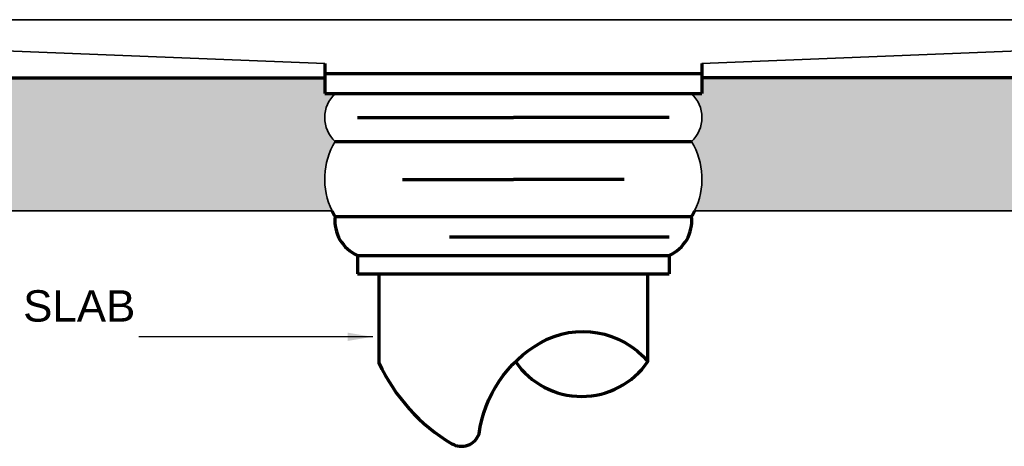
# Model space of a CAD drawing. Header units: millimetres. Extents: x -169 to 166, y -160 to 79.
# Tile 7 of 10: x -39 to 39, y -18 to 16. Entities that reach past the tile are written whole.
import ezdxf

# ---------------------------------------------------------------- set-up
doc = ezdxf.new("R2010")
doc.units = ezdxf.units.MM
for name, color, linetype, lineweight in [('FS-DETAIL', 3, 'Continuous', 35), ('FS-DETAIL-HATCH', 253, 'Continuous', 13), ('FS-DETAIL-THIN', 8, 'Continuous', 18), ('FS-DETAIL-WIDE', 4, 'Continuous', 70), ('FS-TEXT', 7, 'Continuous', 25)]:
    doc.layers.add(name, color=color, linetype=linetype, lineweight=lineweight)
doc.styles.add('Arial', font='arial.ttf', dxfattribs={"height": 2.5})
doc.dimstyles.new('Diagonal_2.5mm Arial$7', dxfattribs={"dimtxt": 2.5, "dimasz": 2, "dimexe": 2.5, "dimexo": 5, "dimgap": 1, "dimtad": 0, "dimzin": 0, "dimdsep": 46, "dimtxsty": 'Arial', "dimcen": 2, "dimdle": 4, "dimclrd": 1, "dimclre": 256, "dimclrt": 7, "dimaunit": 1, "dimadec": 0, "dimazin": 0, "dimtfac": 1, "dimtix": 1, "dimtmove": 2, "dimatfit": 3, "dimfxl": 1, "dimtvp": 1, "dimtolj": 1, "dimtzin": 0, "dimarcsym": 0})

msp = doc.modelspace()

# ---------------------------------------------------------------- hatches: boundary and pattern name
at = {"layer": 'FS-DETAIL-HATCH'}
h = msp.add_hatch(dxfattribs=at)
h.set_pattern_fill('FP_3', color=256, style=0, pattern_type=2)
h.set_pattern_definition([(50, (-1519.0457, -3298.658), (7.174375, -0.628683), [0.75, -8.25]), (100.45, (-1518.446, -3298.711), (5.785598, 6.893719), [0.64, -7.01]), (46.18, (-1519.046, -3296.658), (10.672662, -1.655812), [1.125, -12.375]), (96.64, (-1518.156, -3296.798), (9.346212, 9.742055), [0.956, -10.517]), (351.184, (-1519.046, -3296.658), (9.346443, 9.74164), [0.9, -9.9]), (21, (-1518.0457, -3297.158), (5.969341, -4.026198), [0.75, -8.25]), (326, (-1518.046, -3297.158), (2.432792, 7.2513), [0.6, -6.6]), (71.451, (-1517.549, -3297.493), (8.402601, 3.225564), [0.637, -7.011]), (37.5, (-1519.0457, -3298.6579), (0.1215986, 3.3289385), [0.025, -6.52, 0.025, -6.7, -6.65]), (37.5, (-1519.0457, -3298.6579), (0.1215986, 3.3289385), [-13.27, 0.025, -6.625]), (7.5, (-1519.0457, -3298.658), (2.6306954, 3.944117), [0.025, -3.82, 0.025, -6.37, -2.55]), (7.5, (-1519.0457, -3298.658), (2.6306954, 3.944117), [-10.24, 0.025, -2.525]), (327.5, (-1521.2757, -3298.658), (5.337887, -0.2253338), [0.025, -2.5, 0.025, -7.8, -10.375]), (327.5, (-1521.2757, -3298.658), (5.337887, -0.2253338), [-10.35, 0.025, -10.35]), (317.5, (-1522.2757, -3298.658), (5.831567, 1.00132), [0.025, -3.25, 0.025, -5.18, -7.375]), (317.5, (-1522.2757, -3298.658), (5.831567, 1.00132), [-8.48, 0.025, -7.35])])
h.paths.add_polyline_path([(158.487, 0.453), (158.487, 13.392), (154.931, 13.844), (161.86, 14.748), (158.487, 15.199), (119.425, 15.224), (119.425, 11.039), (15, 11.039), (15, 9.789), (14.189, 9.789), (14.581, 9.323), (14.855, 8.779), (14.996, 8.187), (14.996, 7.578), (14.855, 6.985), (14.581, 6.441), (14.189, 5.975), (14.77, 4.662), (15.011, 3.245), (14.897, 1.813), (14.434, 0.453), (109.542, 0.453)])
h.paths.add_polyline_path([(-14.434, 0.453), (-14.897, 1.813), (-15.011, 3.245), (-14.77, 4.662), (-14.189, 5.975), (-14.581, 6.441), (-14.855, 6.985), (-14.996, 7.578), (-14.996, 8.187), (-14.855, 8.779), (-14.581, 9.323), (-14.189, 9.789), (-15, 9.789), (-15, 11.039), (-123.689, 11.039), (-123.689, 15.224), (-158.305, 15.043), (-154.749, 14.591), (-161.86, 13.688), (-158.305, 13.236), (-158.305, 0.453), (-55.604, 0.453)])

# ---------------------------------------------------------------- linework, layer by layer
at = {"layer": 'FS-DETAIL'}
for p, q in [((-102.333, 15.678), (-15, 12.184)), ((98.756, 15.678), (-98.756, 15.678)), ((102.333, 15.678), (15, 12.184))]:
    msp.add_line(p, q, dxfattribs=at)
at = {"layer": 'FS-DETAIL', "lineweight": 70}
for p, q in [((-15, 12.184), (-15, 9.789)), ((15, 12.184), (15, 9.789)), ((15, 11.352), (-15, 11.352)), ((-15, 9.789), (15, 9.789)), ((-14.189, 5.975), (14.189, 5.975)), ((-14.189, 0), (14.189, 0)), ((-12.396, -3.105), (12.396, -3.105)), ((-12.396, -3.105), (-12.396, -4.56)), ((12.396, -3.105), (12.396, -4.56)), ((-12.396, -4.56), (12.396, -4.56))]:
    msp.add_line(p, q, dxfattribs=at)
msp.add_lwpolyline([(-10.701, -4.56), (-10.701, -11.647, 0.152459), (-4.898, -18.092, 0.473371), (-2.73, -17.303, -0.231598), (2.163, -10.049, -0.363186), (10.701, -11.554), (10.701, -4.56)], format="xyb", dxfattribs=at)
at = {"layer": 'FS-DETAIL'}
for centre, radius, start, end in [((-12.396, 7.882), 2.617, 133.22804, 226.77196), ((12.396, 7.882), 2.617, 313.22804, 46.77196), ((-9.212, 2.988), 5.805, 149.02185, 205.88893), ((9.212, 2.988), 5.805, 334.11107, 30.97815)]:
    msp.add_arc(centre, radius, start, end, dxfattribs=at)
at = {"layer": 'FS-DETAIL', "lineweight": 70}
for centre, radius, start, end in [((-9.212, 2.988), 5.805, 206.04088, 210.97815), ((-11.171, -0.327), 3.036, 173.81013, 246.18987), ((11.171, -0.327), 3.036, 293.81013, 6.18987), ((9.212, 2.988), 5.805, 329.02185, 333.95912), ((5.437, -7.945), 6.382, 214.43896, 325.56104)]:
    msp.add_arc(centre, radius, start, end, dxfattribs=at)
at = {"layer": 'FS-DETAIL-THIN', "lineweight": 70}
for p, q in [((-12.396, 7.882), (0, 7.882)), ((12.396, 7.882), (0, 7.882)), ((-8.825, 2.947), (0, 2.947)), ((8.825, 2.947), (0, 2.947)), ((12.396, -1.641), (-5.074, -1.641))]:
    msp.add_line(p, q, dxfattribs=at)
at = {"layer": 'FS-DETAIL-WIDE', "lineweight": 35}
for p, q in [((-158.305, 0.453), (-14.434, 0.453)), ((14.434, 0.453), (158.305, 0.453))]:
    msp.add_line(p, q, dxfattribs=at)
at = {"layer": 'FS-DETAIL-WIDE', "lineweight": 70}
for points in [[(-158.305, 15.224), (-119.425, 15.224), (-119.425, 11.039), (-15, 11.039)], [(158.305, 15.224), (119.425, 15.224), (119.425, 11.039), (15, 11.039)]]:
    msp.add_lwpolyline(points, dxfattribs=at)

# ---------------------------------------------------------------- texts
at = {"layer": 'FS-TEXT', "color": 7, "insert": (-75.889, -9.579), "char_height": 2.5, "attachment_point": 4, "style": 'Arial'}
msp.add_mtext('DRAIN IN CONCRETE SLAB\\P(BY OTHERS)', dxfattribs=at)

# ---------------------------------------------------------------- leaders
at = {"layer": 'FS-TEXT', "annotation_type": 0, "has_hookline": 1, "hookline_direction": 1, "text_width": 45.343}
msp.add_leader([(-11.198, -9.579), (-29.824, -9.579)], dimstyle='Diagonal_2.5mm Arial$7', override={"dimscale": 0}, dxfattribs=at)

doc.saveas('drawing.dxf')
